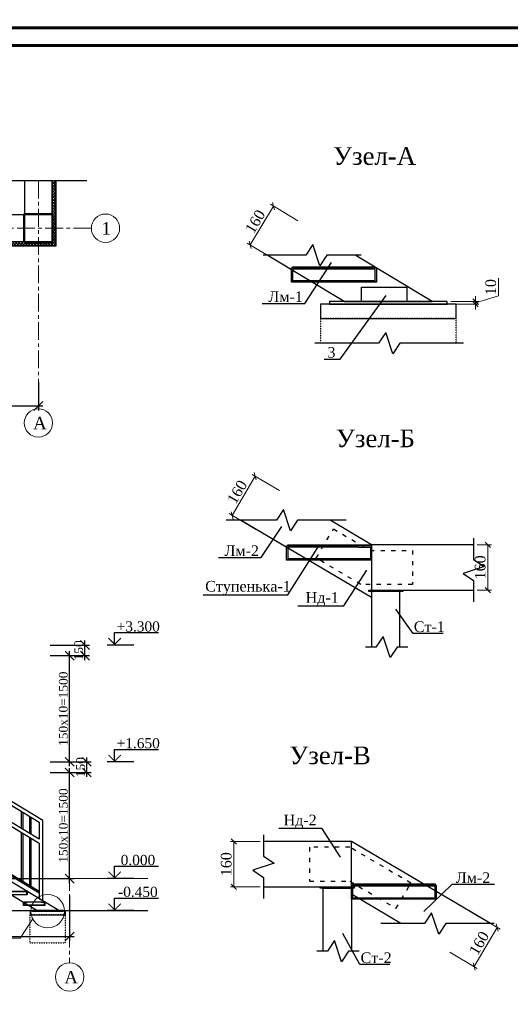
# Model space of a CAD drawing. Header units: millimetres. Extents: x 2063114 to 14983986, y -126020516 to 213791.
# Tile 213 of 256: x 2346606 to 2360466, y -1354596 to -1326772. Entities that reach past the tile are written whole.
import ezdxf
from ezdxf.enums import TextEntityAlignment as Align

# ---------------------------------------------------------------- set-up
doc = ezdxf.new("R2010")
doc.units = ezdxf.units.MM
for name, pattern in [('ACAD_ISO03W100', [30, 12, -18]), ('ACAD_ISO04W100', [30, 24, -3, 0, -3]), ('CENTERX2', [4, 2.5, -0.5, 0.5, -0.5])]:
    doc.linetypes.add(name, pattern=pattern)
doc.layers.get('Defpoints').update_dxf_attribs({"color": 6, "lineweight": 35})
for name, color, linetype, lineweight in [('.', 7, 'Continuous', 15), ('0_Ном._пера__7', 7, 'Continuous', 30), ('KOLONNNA', 1, 'Continuous', 50), ('UTEPLITEL100', 24, 'Continuous', 30), ('АСО-Колонны_Ном._пера__7', 7, 'Continuous', 30), ('АСО-оси', 24, 'CENTERX2', 20), ('АСО-Размеры-цепочки', 7, 'Continuous', 13), ('Фундаменты', 252, 'Continuous', 25)]:
    doc.layers.add(name, color=color, linetype=linetype, lineweight=lineweight)
doc.layers.add('_print', color=6, linetype='Continuous', lineweight=60, plot=False)
doc.layers.add('osi', color=7, linetype='ACAD_ISO04W100', lineweight=13, true_color=0x575757)
doc.layers.add('Размеры', color=28, linetype='Continuous')
doc.styles.add('GENERATED_STYLE_5', font='times.ttf')
doc.styles.add('seviyorum', font='times.ttf')
doc.styles.get("Standard").update_dxf_attribs({"font": 'arial.ttf'})
doc.styles.add('TIMES', font='times.ttf')
doc.styles.add('Times New Roman', font='times.ttf')
doc.styles.add('СГЕНЕРИР_СТИЛЬ_2', font='timesbd.ttf')
doc.dimstyles.new('50', dxfattribs={"dimtxt": 250, "dimasz": 250, "dimexe": 125, "dimexo": 125, "dimgap": 50, "dimtad": 1, "dimdec": 0, "dimlfac": 0.5, "dimtxsty": 'GENERATED_STYLE_5', "dimblk": 'OBLIQUE', "dimcen": 250, "dimdle": 125, "dimadec": 0, "dimazin": 0, "dimtfac": 1, "dimtdec": 0, "dimtmove": 0, "dimatfit": 3, "dimldrblk": 'OPEN90', "dimfxl": 1, "dimarcsym": 0})
doc.dimstyles.new('Sabina 12.5', dxfattribs={"dimtxt": 300, "dimasz": 150, "dimexe": 100, "dimexo": 100, "dimgap": 63, "dimtad": 1, "dimdec": 0, "dimlfac": 0.125, "dimtxsty": 'Times New Roman', "dimblk": 'OBLIQUE', "dimcen": 100, "dimclrd": 256, "dimclre": 256, "dimclrt": 256, "dimadec": 0, "dimazin": 0, "dimtfac": 1, "dimtdec": 0, "dimtmove": 1, "dimatfit": 3, "dimfxl": 800, "dimfxlon": 1, "dimlwd": 13, "dimlwe": 13, "dimarcsym": 0})
pattern_1 = [(135, (2591927.68, -1411843.175), (-40.411153, -40.411153), []), (225, (2591927.68, -1411843.175), (40.411153, -40.411153), [])]

# ---------------------------------------------------------------- blocks, each defined once
blk = doc.blocks.new('380')
at = {"layer": 'KOLONNNA', "color": 0, "ltscale": 100}
blk.add_lwpolyline([(23129924, 18355759), (23130324, 18355759), (23130324, 18355359), (23129924, 18355359)], close=True, dxfattribs=at)
blk = doc.blocks.new('_Oblique')
at = {"color": 0, "linetype": 'ByBlock', "lineweight": -2}
blk.add_line((-0.5, -0.5), (0.5, 0.5), dxfattribs=at)
blk = doc.blocks.new('*D719')
at = {"color": 0, "lineweight": -2, "ltscale": 200, "transparency": 16777216}
for p, q in [((2347134, -1337012), (2347134, -1337812)), ((2334409, -1337687), (2347259, -1337687))]:
    blk.add_line(p, q, dxfattribs=at)
at = {"layer": 'Defpoints', "color": 0, "lineweight": 30, "ltscale": 200, "transparency": 16777216}
for p in [(2347134, -1336887), (2334534, -1337687), (2347134, -1337687)]:
    blk.add_point(p, dxfattribs=at)
at = {"color": 0, "lineweight": -2, "ltscale": 200, "transparency": 16777216, "xscale": 250, "yscale": 250, "zscale": 250, "rotation": 180}
blk.add_blockref('_Oblique', (2334534, -1337687), dxfattribs=at)
at = {"color": 0, "lineweight": -2, "ltscale": 200, "transparency": 16777216, "xscale": 250, "yscale": 250, "zscale": 250}
blk.add_blockref('_Oblique', (2347134, -1337687), dxfattribs=at)
at = {"color": 0, "lineweight": 15, "ltscale": 200, "transparency": 16777216, "insert": (2340834, -1337510), "char_height": 250, "attachment_point": 5, "style": 'GENERATED_STYLE_5'}
blk.add_mtext('6300', dxfattribs=at)
blk = doc.blocks.new('_Open90')
at = {"color": 0, "linetype": 'ByBlock', "lineweight": -2}
for p, q in [((0, 0), (-1, 0)), ((-0.5, 0.5), (0, 0)), ((0, 0), (-0.5, -0.5))]:
    blk.add_line(p, q, dxfattribs=at)
blk = doc.blocks.new('*D732')
at = {"layer": 'Defpoints', "color": 0, "lineweight": 30, "transparency": 16777216}
for p in [(2348017, -1351396), (2335817, -1352680), (2348017, -1352680)]:
    blk.add_point(p, dxfattribs=at)
at = {"layer": 'АСО-Размеры-цепочки', "color": 0, "lineweight": -2, "transparency": 16777216}
for p, q in [((2348017, -1351521), (2348017, -1352805)), ((2335692, -1352680), (2348142, -1352680))]:
    blk.add_line(p, q, dxfattribs=at)
at = {"layer": 'АСО-Размеры-цепочки', "color": 0, "lineweight": -2, "transparency": 16777216, "xscale": 250, "yscale": 250, "zscale": 250, "rotation": 180}
blk.add_blockref('_Oblique', (2335817, -1352680), dxfattribs=at)
at = {"layer": 'АСО-Размеры-цепочки', "color": 0, "lineweight": -2, "transparency": 16777216, "xscale": 250, "yscale": 250, "zscale": 250}
blk.add_blockref('_Oblique', (2348017, -1352680), dxfattribs=at)
at = {"layer": 'АСО-Размеры-цепочки', "color": 0, "transparency": 16777216, "insert": (2341917, -1352503), "char_height": 250, "attachment_point": 5, "style": 'GENERATED_STYLE_5'}
blk.add_mtext('6100', dxfattribs=at)
blk = doc.blocks.new('*D720')
at = {"color": 0, "lineweight": -2, "transparency": 16777216}
for p, q in [((2347465, -1348044), (2348142, -1348044)), ((2348017, -1351169), (2348017, -1347919)), ((2345858, -1351044), (2348142, -1351044))]:
    blk.add_line(p, q, dxfattribs=at)
at = {"layer": 'Defpoints', "color": 0, "lineweight": 30, "transparency": 16777216}
for p in [(2347340, -1348044), (2348017, -1348044), (2345733, -1351044)]:
    blk.add_point(p, dxfattribs=at)
at = {"color": 0, "lineweight": -2, "transparency": 16777216, "xscale": 250, "yscale": 250, "zscale": 250}
for p, rotation in [((2348017, -1348044), 90), ((2348017, -1351044), 270)]:
    blk.add_blockref('_Oblique', p, dxfattribs=dict(at, rotation=rotation))
at = {"color": 0, "transparency": 16777216, "insert": (2347840, -1349544), "char_height": 250, "attachment_point": 5, "rotation": 90, "style": 'GENERATED_STYLE_5'}
blk.add_mtext('150х10=1500', dxfattribs=at)
blk = doc.blocks.new('*D721')
at = {"color": 0, "lineweight": -2, "transparency": 16777216}
for p, q in [((2347465, -1347744), (2348629, -1347744)), ((2348504, -1348169), (2348504, -1347619)), ((2347465, -1348044), (2348629, -1348044))]:
    blk.add_line(p, q, dxfattribs=at)
at = {"layer": 'Defpoints', "color": 0, "lineweight": 30, "transparency": 16777216}
for p in [(2347340, -1347744), (2348504, -1347744), (2347340, -1348044)]:
    blk.add_point(p, dxfattribs=at)
at = {"color": 0, "lineweight": -2, "transparency": 16777216, "xscale": 250, "yscale": 250, "zscale": 250}
for p, rotation in [((2348504, -1347744), 90), ((2348504, -1348044), 270)]:
    blk.add_blockref('_Oblique', p, dxfattribs=dict(at, rotation=rotation))
at = {"color": 0, "transparency": 16777216, "insert": (2348327, -1347894), "char_height": 250, "attachment_point": 5, "rotation": 90, "style": 'GENERATED_STYLE_5'}
blk.add_mtext('150', dxfattribs=at)
blk = doc.blocks.new('*D722')
at = {"color": 0, "lineweight": -2, "transparency": 16777216}
for p, q in [((2347465, -1344444), (2348575, -1344444)), ((2348450, -1344869), (2348450, -1344319)), ((2347465, -1344744), (2348575, -1344744))]:
    blk.add_line(p, q, dxfattribs=at)
at = {"layer": 'Defpoints', "color": 0, "lineweight": 30, "transparency": 16777216}
for p in [(2347340, -1344444), (2348450, -1344444), (2347340, -1344744)]:
    blk.add_point(p, dxfattribs=at)
at = {"color": 0, "lineweight": -2, "transparency": 16777216, "xscale": 250, "yscale": 250, "zscale": 250}
for p, rotation in [((2348450, -1344444), 90), ((2348450, -1344744), 270)]:
    blk.add_blockref('_Oblique', p, dxfattribs=dict(at, rotation=rotation))
at = {"color": 0, "transparency": 16777216, "insert": (2348272, -1344594), "char_height": 250, "attachment_point": 5, "rotation": 90, "style": 'GENERATED_STYLE_5'}
blk.add_mtext('150', dxfattribs=at)
blk = doc.blocks.new('*D723')
at = {"color": 0, "lineweight": -2, "transparency": 16777216}
for p, q in [((2348017, -1347869), (2348017, -1344619)), ((2347465, -1344744), (2348142, -1344744)), ((2347465, -1347744), (2348142, -1347744))]:
    blk.add_line(p, q, dxfattribs=at)
at = {"layer": 'Defpoints', "color": 0, "lineweight": 30, "transparency": 16777216}
for p in [(2347340, -1344744), (2348017, -1344744), (2347340, -1347744)]:
    blk.add_point(p, dxfattribs=at)
at = {"color": 0, "lineweight": -2, "transparency": 16777216, "xscale": 250, "yscale": 250, "zscale": 250}
for p, rotation in [((2348017, -1344744), 90), ((2348017, -1347744), 270)]:
    blk.add_blockref('_Oblique', p, dxfattribs=dict(at, rotation=rotation))
at = {"color": 0, "transparency": 16777216, "insert": (2347840, -1346244), "char_height": 250, "attachment_point": 5, "rotation": 90, "style": 'GENERATED_STYLE_5'}
blk.add_mtext('150х10=1500', dxfattribs=at)
blk = doc.blocks.new('*U112')
at = {"color": 0, "linetype": 'ByBlock', "lineweight": -2}
blk.add_line((3, 0), (13.68, 0), dxfattribs=at)
blk.add_lwpolyline([(10.68, 0), (10.68, 5), (-7.04, 5)], dxfattribs=at)
at = {"color": 0, "linetype": 'ByBlock', "lineweight": -2, "const_width": 0.4}
blk.add_lwpolyline([(8.18, 2.78), (10.68, 0.28), (13.18, 2.78)], dxfattribs=at)
at = {"color": 0, "linetype": 'ByBlock', "lineweight": -2, "style": 'seviyorum'}
blk.add_attdef('ОТМЕТКА', text='', height=4.1, dxfattribs=at).set_placement((1.35, 7.5), align=Align.MIDDLE_CENTER)
at = {"color": 0, "linetype": 'ByBlock', "lineweight": -2, "oblique": 15}
blk.add_attdef('НТЕКСТ', text='', height=3, dxfattribs=at).set_placement((-0.57, 2.5), align=Align.MIDDLE_CENTER)
blk = doc.blocks.new('*D743')
at = {"linetype": 'Continuous', "lineweight": 13, "transparency": 16777216}
for p, q in [((2360132, -1334579), (2360132, -1334078)), ((2359479, -1334775), (2360132, -1334579)), ((2359479, -1334735), (2359479, -1334585)), ((2358784, -1334735), (2359579, -1334735)), ((2358784, -1334815), (2359579, -1334815)), ((2359479, -1334735), (2359479, -1334815)), ((2359479, -1334735), (2359479, -1334815)), ((2359479, -1334815), (2359479, -1334965))]:
    blk.add_line(p, q, dxfattribs=at)
at = {"layer": 'Defpoints', "color": 0, "lineweight": 30, "transparency": 16777216}
for p in [(2358684, -1334735), (2358684, -1334815), (2359479, -1334815)]:
    blk.add_point(p, dxfattribs=at)
at = {"lineweight": 13, "transparency": 16777216, "xscale": 150, "yscale": 150, "zscale": 150}
for p, rotation in [((2359479, -1334735), 270), ((2359479, -1334815), 90)]:
    blk.add_blockref('_Oblique', p, dxfattribs=dict(at, rotation=rotation))
at = {"transparency": 16777216, "insert": (2359916, -1334329), "char_height": 300, "attachment_point": 5, "rotation": 90, "style": 'Times New Roman'}
blk.add_mtext('10', dxfattribs=at)
blk = doc.blocks.new('*D745')
at = {"linetype": 'Continuous', "lineweight": 13, "transparency": 16777216}
for p, q in [((2359530, -1341610), (2359932, -1341610)), ((2359832, -1342890), (2359832, -1341610)), ((2359530, -1342890), (2359932, -1342890))]:
    blk.add_line(p, q, dxfattribs=at)
at = {"layer": 'Defpoints', "color": 0, "lineweight": 30, "transparency": 16777216}
for p in [(2359430, -1341610), (2359832, -1341610), (2359430, -1342890)]:
    blk.add_point(p, dxfattribs=at)
at = {"lineweight": 13, "transparency": 16777216, "xscale": 150, "yscale": 150, "zscale": 150}
for p, rotation in [((2359832, -1341610), 90), ((2359832, -1342890), 270)]:
    blk.add_blockref('_Oblique', p, dxfattribs=dict(at, rotation=rotation))
at = {"transparency": 16777216, "insert": (2359616, -1342250), "char_height": 300, "attachment_point": 5, "rotation": 90, "style": 'Times New Roman'}
blk.add_mtext('160', dxfattribs=at)
blk = doc.blocks.new('*D744')
at = {"linetype": 'Continuous', "lineweight": 13, "transparency": 16777216}
for p, q in [((2353775, -1332040), (2353116, -1333137)), ((2354461, -1332452), (2353689, -1331988)), ((2353802, -1333549), (2353030, -1333086))]:
    blk.add_line(p, q, dxfattribs=at)
at = {"layer": 'Defpoints', "color": 0, "lineweight": 30, "transparency": 16777216}
for p in [(2355399, -1333015), (2353116, -1333137), (2354740, -1334113)]:
    blk.add_point(p, dxfattribs=at)
at = {"lineweight": 13, "transparency": 16777216, "xscale": 150, "yscale": 150, "zscale": 150}
for p, rotation in [((2353775, -1332040), 59.01217567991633), ((2353116, -1333137), 239.0121756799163)]:
    blk.add_blockref('_Oblique', p, dxfattribs=dict(at, rotation=rotation))
at = {"transparency": 16777216, "insert": (2353260, -1332477), "char_height": 300, "attachment_point": 5, "rotation": 59.0122, "style": 'Times New Roman'}
blk.add_mtext('160', dxfattribs=at)
blk = doc.blocks.new('*D746')
at = {"linetype": 'Continuous', "lineweight": 13, "transparency": 16777216}
for p, q in [((2353397, -1349997), (2352558, -1349997)), ((2352658, -1351277), (2352658, -1349997)), ((2353397, -1351277), (2352558, -1351277))]:
    blk.add_line(p, q, dxfattribs=at)
at = {"layer": 'Defpoints', "color": 0, "lineweight": 30, "transparency": 16777216}
for p in [(2352658, -1349997), (2353497, -1349997), (2353497, -1351277)]:
    blk.add_point(p, dxfattribs=at)
at = {"lineweight": 13, "transparency": 16777216, "xscale": 150, "yscale": 150, "zscale": 150}
for p, rotation in [((2352658, -1349997), 90), ((2352658, -1351277), 270)]:
    blk.add_blockref('_Oblique', p, dxfattribs=dict(at, rotation=rotation))
at = {"transparency": 16777216, "insert": (2352442, -1350637), "char_height": 300, "attachment_point": 5, "rotation": 90, "style": 'Times New Roman'}
blk.add_mtext('160', dxfattribs=at)
blk = doc.blocks.new('*D737')
at = {"linetype": 'Continuous', "lineweight": 13, "transparency": 16777216}
for p, q in [((2359407, -1352018), (2360182, -1352475)), ((2359444, -1353530), (2360096, -1352424)), ((2358755, -1353124), (2359530, -1353581))]:
    blk.add_line(p, q, dxfattribs=at)
at = {"layer": 'Defpoints', "color": 0, "lineweight": 30, "transparency": 16777216}
for p in [(2356631, -1350382), (2355979, -1351488), (2360096, -1352424)]:
    blk.add_point(p, dxfattribs=at)
at = {"lineweight": 13, "transparency": 16777216, "xscale": 150, "yscale": 150, "zscale": 150}
for p, rotation in [((2360096, -1352424), 59.48936510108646), ((2359444, -1353530), 239.4893651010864)]:
    blk.add_blockref('_Oblique', p, dxfattribs=dict(at, rotation=rotation))
at = {"transparency": 16777216, "insert": (2359584, -1352868), "char_height": 300, "attachment_point": 5, "rotation": 59.4894, "style": 'Times New Roman'}
blk.add_mtext('160', dxfattribs=at)
blk = doc.blocks.new('*D738')
at = {"linetype": 'Continuous', "lineweight": 13, "transparency": 16777216}
for p, q in [((2353261, -1339675), (2352610, -1340781)), ((2353950, -1340081), (2353175, -1339624)), ((2353299, -1341187), (2352523, -1340730))]:
    blk.add_line(p, q, dxfattribs=at)
at = {"layer": 'Defpoints', "color": 0, "lineweight": 30, "transparency": 16777216}
for p in [(2352610, -1340781), (2356447, -1341552), (2355795, -1342658)]:
    blk.add_point(p, dxfattribs=at)
at = {"lineweight": 13, "transparency": 16777216, "xscale": 150, "yscale": 150, "zscale": 150}
for p, rotation in [((2353261, -1339675), 59.48936502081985), ((2352610, -1340781), 239.4893650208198)]:
    blk.add_blockref('_Oblique', p, dxfattribs=dict(at, rotation=rotation))
at = {"transparency": 16777216, "insert": (2352750, -1340119), "char_height": 300, "attachment_point": 5, "rotation": 59.4894, "style": 'Times New Roman'}
blk.add_mtext('160', dxfattribs=at)
blk = doc.blocks.new('*U1590')
at = {"color": 0, "ltscale": 25}
blk.add_lwpolyline([(-59400, 42000), (0, 42000), (0, 0), (-59400, 0)], close=True, dxfattribs=at)
at = {"color": 0, "lineweight": 60, "ltscale": 25}
blk.add_lwpolyline([(-57400, 41500), (-500, 41500), (-500, 500), (-57400, 500)], close=True, dxfattribs=at)

msp = doc.modelspace()

# ---------------------------------------------------------------- hatches: boundary and pattern name
at = {"layer": '.', "lineweight": 9}
h = msp.add_hatch(dxfattribs=at)
h.set_pattern_fill('ANSI37', color=183, scale=18, angle=90)
h.set_pattern_definition(pattern_1)
h.paths.add_polyline_path([(2347514.34321, -1332263.56882), (2347534.34321, -1332263.56882), (2347534.34321, -1332663.56882), (2347614.34321, -1332663.56882), (2347614.34321, -1331321.71138), (2347514.34321, -1331321.71138)])
h = msp.add_hatch(dxfattribs=at)
h.set_pattern_fill('ANSI37', color=183, scale=18, angle=90)
h.set_pattern_definition(pattern_1)
h.paths.add_polyline_path([(2347534.34321, -1333063.56882), (2347134.34321, -1333063.56882), (2347134.34321, -1333143.56882), (2347614.34321, -1333143.56882), (2347614.34321, -1332663.56882), (2347534.34321, -1332663.56882)])
h = msp.add_hatch(dxfattribs=at)
h.set_pattern_fill('ANSI37', color=183, scale=18, angle=90)
h.set_pattern_definition(pattern_1)
h.paths.add_polyline_path([(2331394.34321, -1333043.56882), (2334914.34321, -1333043.56882), (2346754.34321, -1333043.56882), (2347134.34321, -1333043.56882), (2347134.34321, -1333143.56882), (2331394.34321, -1333143.56882)])

# ---------------------------------------------------------------- linework, layer by layer
at = {"lineweight": 30}
for p, q in [((2355776.54636, -1334735.01921), (2353598.4754, -1333426.93202)), ((2358262.67884, -1334735.01921), (2356084.60788, -1333426.93202)), ((2356547.96473, -1343102.8381), (2352840.82798, -1340918.27537)), ((2356547.96473, -1341609.73797), (2355374.57366, -1340918.27537)), ((2347710.12626, -1351943.52815), (2340716.78658, -1347743.52815)), ((2347088.59314, -1351943.52815), (2340716.78658, -1348116.80318)), ((2359906.67286, -1352312.62283), (2355976.60283, -1349996.68871)), ((2357374.65923, -1352311.62283), (2355976.60283, -1351487.76817))]:
    msp.add_line(p, q, dxfattribs=at)
for p, q in [((2355776.54636, -1334735.01921), (2358262.67884, -1334735.01921)), ((2359430.20824, -1341609.73797), (2356547.96473, -1341609.73797)), ((2359430.20824, -1341609.73797), (2356547.96473, -1341609.73797)), ((2355976.60283, -1349996.68871), (2353496.60283, -1349996.68871))]:
    msp.add_line(p, q)
at = {"color": 252, "lineweight": 25}
for p, q in [((2340666.71001, -1347459.93883), (2347158.71001, -1351399.65273)), ((2340666.71001, -1347506.72815), (2347158.71001, -1351446.44204)), ((2346659.85906, -1349626.55858), (2346659.85906, -1349140.27658)), ((2346699.85906, -1349650.71837), (2346699.85906, -1349164.55085)), ((2346893.0081, -1349767.37937), (2346893.0081, -1349281.76465)), ((2346933.0081, -1349791.53916), (2346933.0081, -1349306.03892)), ((2346659.85906, -1351093.48726), (2346659.85906, -1349740.27658)), ((2346699.85906, -1351117.76153), (2346699.85906, -1349764.55085)), ((2346893.0081, -1351234.97533), (2346893.0081, -1349881.76465)), ((2346933.0081, -1351259.2496), (2346933.0081, -1349906.03892))]:
    msp.add_line(p, q, dxfattribs=at)
at = {"color": 0, "ltscale": 100}
for points in [[(2331374.34321, -1333043.56882), (2331374.34321, -1333163.56882), (2347634.34321, -1333163.56882), (2347634.34321, -1331321.71138)], [(2347514.34321, -1331321.71138), (2347514.34321, -1332283.56882), (2346754.34321, -1332283.56882), (2346754.34321, -1331321.71138)]]:
    msp.add_lwpolyline(points, dxfattribs=at)
msp.add_lwpolyline([(2346754.34321, -1333043.56882), (2346754.34321, -1332283.56882), (2334914.34321, -1332283.56882), (2334914.34321, -1333043.56882)], close=True, dxfattribs=at)
for points in [[(2356248.55718, -1333426.93202), (2355287.64447, -1333426.93202), (2355087.64447, -1333726.93202), (2354887.64447, -1333126.93202), (2354687.64447, -1333426.93202), (2353487.30749, -1333426.93202)], [(2353458.93252, -1334791.87376), (2354665.48499, -1334791.87376), (2355410.56232, -1333631.09569)], [(2356315.91754, -1333819.81921), (2354651.91754, -1333819.81921)], [(2356651.91754, -1334155.81921), (2354315.91754, -1334155.81921)], [(2356683.91754, -1334187.81921), (2354283.91754, -1334187.81921)], [(2355208.6706, -1336363.604), (2355662.49589, -1336363.604), (2356962.6918, -1334567.29332)], [(2359145.83792, -1335914.14815), (2357345.83792, -1335914.14813), (2357145.83792, -1336214.14812), (2356945.83793, -1335614.14812), (2356745.83792, -1335914.14812), (2354945.83792, -1335914.14809)], [(2355826.02679, -1340918.27537), (2354458.38271, -1340918.27537), (2354258.38271, -1341218.27537), (2354058.38271, -1340618.27537), (2353858.38271, -1340918.27537), (2352437.10864, -1340918.27537)], [(2352219.95852, -1341970.92302), (2353426.51098, -1341970.92302), (2354007.36799, -1341094.5829)], [(2351786.19815, -1343021.42895), (2354183.89783, -1343021.42895), (2355073.8398, -1341609.73797)], [(2359430.20824, -1341422.63849), (2359430.20824, -1342022.63849), (2359730.20824, -1342222.63849), (2359130.20824, -1342422.63849), (2359430.20824, -1342622.63849), (2359430.20824, -1343222.63849)], [(2356179.96473, -1341673.73797), (2354515.96473, -1341673.73797)], [(2356547.96473, -1342041.73797), (2354147.96473, -1342041.73797)], [(2356515.96473, -1342009.73797), (2354179.96473, -1342009.73797)], [(2354462.88563, -1343333.81815), (2355759.70186, -1343333.81815), (2356417.12947, -1342324.85388)], [(2358570.72263, -1344118.24293), (2357719.27734, -1344118.24293), (2357236.00392, -1343429.8781)], [(2357571.30886, -1344499.48313), (2357271.30886, -1344499.48313), (2357071.30886, -1344799.48313), (2356871.30886, -1344199.48313), (2356671.30886, -1344499.48313), (2356371.30886, -1344499.48313)], [(2353930.08172, -1349622.7872), (2355135.18996, -1349622.7872), (2355660.82505, -1350441.80593)], [(2353496.60283, -1349809.58923), (2353496.60283, -1350409.58923), (2353796.60283, -1350609.58923), (2353196.60283, -1350809.58923), (2353496.60283, -1351009.58923), (2353496.60283, -1351609.58923)], [(2358008.60283, -1351260.68871), (2356344.60283, -1351260.68871)], [(2360022.51117, -1351209.61272), (2358817.57051, -1351209.61272), (2358025.35496, -1351977.32335)], [(2346816.86314, -1351506.72815), (2346216.86314, -1351506.72815)], [(2346808.86314, -1351498.72815), (2346224.86314, -1351498.72815)], [(2346724.86314, -1351414.72815), (2346308.86314, -1351414.72815)], [(2358376.60283, -1351628.68871), (2355976.60283, -1351628.68871)], [(2358344.60283, -1351596.68871), (2356008.60283, -1351596.68871)], [(2347316.86314, -1351806.72815), (2346716.86314, -1351806.72815)], [(2347308.86314, -1351798.72815), (2346724.86314, -1351798.72815)], [(2347224.86314, -1351714.72815), (2346808.86314, -1351714.72815)], [(2360011.94295, -1352312.62283), (2358644.29886, -1352312.62283), (2358444.29886, -1352612.62283), (2358244.29886, -1352012.62283), (2358044.29886, -1352312.62283), (2356805.5389, -1352312.62283)], [(2356198.59963, -1353094.95107), (2355898.59963, -1353094.95107), (2355698.59963, -1353394.95107), (2355498.59963, -1352794.95107), (2355298.59963, -1353094.95107), (2354998.59963, -1353094.95107)], [(2357066.55798, -1353472.3859), (2356215.1127, -1353472.3859), (2355731.83928, -1352597.96802)]]:
    msp.add_lwpolyline(points)
for points in [[(2356263.79413, -1334735.01921), (2356263.79413, -1334335.01921), (2357543.79413, -1334335.01921), (2357543.79413, -1334735.01921)], [(2358683.6126, -1334735.01921), (2355355.6126, -1334735.01921), (2355355.6126, -1334815.01921), (2358683.6126, -1334815.01921)], [(2356467.96473, -1342889.73797), (2357427.96473, -1342889.73797), (2357427.96473, -1342929.73797), (2356467.96473, -1342929.73797)], [(2355096.60283, -1351276.68871), (2356056.60283, -1351276.68871), (2356056.60283, -1351316.68871), (2355096.60283, -1351316.68871)], [(2347835.3597, -1351943.52815), (2346963.3597, -1351943.52815), (2346963.3597, -1351963.52815), (2347835.3597, -1351963.52815)]]:
    msp.add_lwpolyline(points, close=True)
at = {"lineweight": 30}
for points in [[(2358935.17234, -1334815.01921), (2355104.05288, -1334815.01921), (2355104.05285, -1335215.0192), (2358935.17231, -1335215.0192)], [(2347896.24963, -1351963.52815), (2346898.46977, -1351963.52815), (2346898.46976, -1352063.52815), (2347896.24962, -1352063.52815)]]:
    msp.add_lwpolyline(points, close=True, dxfattribs=at)
at = {"linetype": 'ACAD_ISO03W100', "ltscale": 0.1}
msp.add_lwpolyline([(2358935.1723, -1335914.14815), (2358935.1723, -1335215.0192), (2355104.05286, -1335215.0192), (2355104.05286, -1335914.14809)], dxfattribs=at)
at = {"linetype": 'ACAD_ISO03W100', "ltscale": 10}
for points in [[(2357704.32836, -1341769.73797), (2357704.32836, -1342729.73797), (2356242.51018, -1342729.73797), (2354983.13859, -1341987.60828), (2355470.5232, -1341160.53135), (2356504.32836, -1341769.73797)], [(2357655.97507, -1351172.03306), (2355932.96647, -1350156.68871), (2354795.44003, -1350156.68871), (2354795.44003, -1351116.68871), (2355932.96647, -1351116.68871), (2357236.07447, -1351884.59164)]]:
    msp.add_lwpolyline(points, close=True, dxfattribs=at)
at = {"lineweight": 30}
for points in [[(2359430.20824, -1341609.73797), (2356547.96473, -1341609.73797), (2356547.96473, -1342889.73797), (2359430.20824, -1342889.73797)], [(2357347.96473, -1344499.48313), (2357347.96473, -1342929.73797), (2356547.96473, -1342929.73797), (2356547.96473, -1344499.48313)], [(2353496.60283, -1351276.68871), (2355976.60283, -1351276.68871), (2355976.60283, -1349996.68871), (2353496.60283, -1349996.68871)], [(2355176.60283, -1353094.95107), (2355176.60283, -1351316.68871), (2355976.60283, -1351316.68871), (2355976.60283, -1353094.95107)], [(2323051.07416, -1351943.52815), (2350226.80808, -1351943.52815)]]:
    msp.add_lwpolyline(points, dxfattribs=at)
at = {"lineweight": 25}
for points in [[(2340666.71001, -1346106.72815), (2347158.71001, -1350046.44204), (2347158.71001, -1351611.79188), (2347211.55347, -1351643.52815), (2347258.71001, -1351643.52815), (2347258.71001, -1349400.27098), (2340678.00878, -1345406.72815), (2338616.78658, -1345406.72815)], [(2340666.71001, -1345506.72815), (2347158.71001, -1349446.44204), (2347158.71001, -1349927.86193), (2340666.71001, -1346006.72815)]]:
    msp.add_lwpolyline(points, dxfattribs=at)
at = {"lineweight": 15}
msp.add_lwpolyline([(2323051.07416, -1351043.52815), (2350226.80808, -1351043.52815)], dxfattribs=at)
at = {"linetype": 'ACAD_ISO03W100', "ltscale": 0.1}
msp.add_lwpolyline([(2347896.24962, -1352063.52815), (2346896.46976, -1352063.52815), (2346896.46976, -1352863.52821), (2347896.24962, -1352863.52821)], close=True, dxfattribs=at)
at = {"layer": '_print', "ltscale": 100}
for points in [[(2379792.08613, -1327001.43901), (2320392.08613, -1327001.43901), (2320392.08613, -1285001.43901), (2379792.08613, -1285001.43901)], [(2379792.08613, -1369001.43901), (2320392.08613, -1369001.43901), (2320392.08613, -1327001.43901), (2379792.08613, -1327001.43901)]]:
    msp.add_lwpolyline(points, close=True, dxfattribs=at)
at = {"layer": 'osi', "color": 0, "linetype": 'ByBlock', "ltscale": 5}
for centre in [(2349030.18621, -1332664.632), (2347134.34321, -1338167.54283), (2348016.86314, -1353824.51312)]:
    msp.add_circle(centre, 400, dxfattribs=at)
at = {"layer": 'UTEPLITEL100', "color": 0, "lineweight": 0, "ltscale": 100}
msp.add_lwpolyline([(2347614.34321, -1331321.71138), (2347614.34321, -1333143.56882), (2331394.34321, -1333143.56882), (2331394.34321, -1333043.56882)], dxfattribs=at)
at = {"layer": 'АСО-Колонны_Ном._пера__7', "linetype": 'Continuous'}
for points in [[(2354683.91754, -1333787.81921, -0.4142135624), (2354651.91754, -1333819.81921), (2354347.91754, -1333819.81921, 0.4142135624), (2354315.91754, -1333851.81921), (2354315.91754, -1334155.81921, -0.4142135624), (2354283.91754, -1334187.81921), (2354283.91754, -1333787.81921)], [(2356683.91754, -1334187.81921, -0.4142135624), (2356651.91754, -1334155.81921), (2356651.91754, -1333851.81921, 0.4142135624), (2356619.91754, -1333819.81921), (2356315.91754, -1333819.81921, -0.4142135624), (2356283.91754, -1333787.81921), (2356683.91754, -1333787.81921)], [(2354547.96473, -1341641.73797, -0.4142135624), (2354515.96473, -1341673.73797), (2354211.96473, -1341673.73797, 0.4142135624), (2354179.96473, -1341705.73797), (2354179.96473, -1342009.73797, -0.4142135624), (2354147.96473, -1342041.73797), (2354147.96473, -1341641.73797)], [(2356147.96473, -1341641.73797, 0.4142135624), (2356179.96473, -1341673.73797), (2356483.96473, -1341673.73797, -0.4142135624), (2356515.96473, -1341705.73797), (2356515.96473, -1342009.73797, 0.4142135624), (2356547.96473, -1342041.73797), (2356547.96473, -1341641.73797)], [(2346816.86314, -1351506.72815, -0.4142135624), (2346808.86314, -1351498.72815), (2346808.86314, -1351422.72815, 0.4142135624), (2346800.86314, -1351414.72815), (2346724.86314, -1351414.72815, -0.4142135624), (2346716.86314, -1351406.72815), (2346816.86314, -1351406.72815)], [(2356376.60283, -1351228.68871, -0.4142135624), (2356344.60283, -1351260.68871), (2356040.60283, -1351260.68871, 0.4142135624), (2356008.60283, -1351292.68871), (2356008.60283, -1351596.68871, -0.4142135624), (2355976.60283, -1351628.68871), (2355976.60283, -1351228.68871)], [(2358376.60283, -1351628.68871, -0.4142135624), (2358344.60283, -1351596.68871), (2358344.60283, -1351292.68871, 0.4142135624), (2358312.60283, -1351260.68871), (2358008.60283, -1351260.68871, -0.4142135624), (2357976.60283, -1351228.68871), (2358376.60283, -1351228.68871)], [(2346816.86314, -1351706.72815, -0.4142135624), (2346808.86314, -1351714.72815), (2346732.86314, -1351714.72815, 0.4142135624), (2346724.86314, -1351722.72815), (2346724.86314, -1351798.72815, -0.4142135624), (2346716.86314, -1351806.72815), (2346716.86314, -1351706.72815)], [(2347316.86314, -1351806.72815, -0.4142135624), (2347308.86314, -1351798.72815), (2347308.86314, -1351722.72815, 0.4142135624), (2347300.86314, -1351714.72815), (2347224.86314, -1351714.72815, -0.4142135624), (2347216.86314, -1351706.72815), (2347316.86314, -1351706.72815)]]:
    msp.add_lwpolyline(points, format="xyb", close=True, dxfattribs=at)
for points in [[(2354315.91754, -1333787.81921), (2354315.91754, -1333755.81921), (2356651.91754, -1333755.81921), (2356651.91754, -1333787.81921), (2354315.91754, -1333787.81921)], [(2354179.96473, -1341641.73797), (2354179.96473, -1341609.73797), (2356515.96473, -1341609.73797), (2356515.96473, -1341641.73797), (2354179.96473, -1341641.73797)], [(2346224.86314, -1351406.72815), (2346224.86314, -1351398.72815), (2346808.86314, -1351398.72815), (2346808.86314, -1351406.72815), (2346224.86314, -1351406.72815)], [(2356008.60283, -1351228.68871), (2356008.60283, -1351196.68871), (2358344.60283, -1351196.68871), (2358344.60283, -1351228.68871), (2356008.60283, -1351228.68871)], [(2346724.86314, -1351706.72815), (2346724.86314, -1351698.72815), (2347308.86314, -1351698.72815), (2347308.86314, -1351706.72815), (2346724.86314, -1351706.72815)]]:
    msp.add_lwpolyline(points, dxfattribs=at)
at = {"layer": 'АСО-оси', "lineweight": 15, "ltscale": 200}
for p, q in [((2347134.34321, -1331321.71138), (2347134.34321, -1337767.54283)), ((2348630.18762, -1332663.56882), (2323530.15228, -1332663.56882))]:
    msp.add_line(p, q, dxfattribs=at)
at = {"layer": 'АСО-оси', "color": 1, "lineweight": 15, "ltscale": 200}
msp.add_line((2348016.86314, -1348487.09703), (2348016.86314, -1353424.51312), dxfattribs=at)
at = {"layer": 'Размеры'}
msp.add_lwpolyline([(2348503.35134, -1331321.71138), (2336093.60077, -1331321.71138), (2335893.60077, -1331621.71138), (2335693.60077, -1331021.71138), (2335493.60077, -1331321.71138), (2323372.96904, -1331321.71138)], dxfattribs=at)
at = {"layer": 'Фундаменты', "color": 7, "linetype": 'Continuous', "lineweight": 20}
msp.add_lwpolyline([(2346979.02243, -1352180.01845), (2346619.62343, -1352728.37059), (2346161.16253, -1352728.37059)], dxfattribs=at)
msp.add_circle((2347397.35973, -1351963.52815), 474.34782, dxfattribs=at)

# ---------------------------------------------------------------- block references
for p in [(2379792.08613, -1327001.43901), (2379792.08613, -1369001.43901)]:
    msp.add_blockref('*U1590', p)
at = {"color": 0, "xscale": -2, "yscale": 2, "zscale": 2, "rotation": 270}
msp.add_blockref('380', (-34363984.29456, -47592911.55802), dxfattribs=at)
at = {"color": 0, "ltscale": 100}
ref = msp.add_blockref('*U112', (2350036.49886, -1344443.52815), dxfattribs=dict(at, xscale=-70, yscale=70, zscale=70))
ref.add_attrib('ОТМЕТКА', '+3.300', dxfattribs={"color": 0, "linetype": 'ByBlock', "lineweight": -2, "height": 287, "style": 'seviyorum'}).set_placement((2349955.19503, -1343918.52815), align=Align.MIDDLE_CENTER)
ref = msp.add_blockref('*U112', (2350036.49886, -1347743.52815), dxfattribs=dict(at, xscale=-70, yscale=70, zscale=70))
ref.add_attrib('ОТМЕТКА', '+1.650', dxfattribs={"color": 0, "linetype": 'ByBlock', "lineweight": -2, "height": 287, "style": 'seviyorum'}).set_placement((2349955.19503, -1347218.52815), align=Align.MIDDLE_CENTER)
ref = msp.add_blockref('*U112', (2350036.49886, -1351043.52815), dxfattribs=dict(at, xscale=-70, yscale=70, zscale=70))
ref.add_attrib('ОТМЕТКА', '0.000', dxfattribs={"color": 0, "linetype": 'ByBlock', "lineweight": -2, "height": 287, "style": 'seviyorum'}).set_placement((2349947.53893, -1350518.52815), align=Align.MIDDLE_CENTER)
ref = msp.add_blockref('*U112', (2350036.49886, -1351943.52815), dxfattribs=dict(at, xscale=-70, yscale=70, zscale=70))
ref.add_attrib('ОТМЕТКА', '-0.450', dxfattribs={"color": 0, "linetype": 'ByBlock', "lineweight": -2, "height": 287, "style": 'seviyorum'}).set_placement((2349945.67664, -1351418.52815), align=Align.MIDDLE_CENTER)

# ---------------------------------------------------------------- texts
at = {"color": 0, "lineweight": 25, "char_height": 300, "attachment_point": 5, "style": 'TIMES'}
for s, insert in [('{\\fTimes New Roman|b0|i0|c204|p22;\\C256;Лм}-1', (2354118.34624, -1334602.19907)), ('{\\fTimes New Roman|b0|i0|c0|p22;\\C256;3}', (2355414.25903, -1336173.92931)), ('{\\fTimes New Roman|b0|i0|c204|p22;\\C256;Лм}-2', (2352879.37224, -1341781.24833)), ('{\\fTimes New Roman|b0|i0|c204|p22;\\C256;Ступенька}-1', (2353055.03561, -1342831.75426)), ('{\\fTimes New Roman|b0|i0|c204|p22;\\C256;Нд}-1', (2355153.19128, -1343144.14346)), ('Ст-1', (2358179.3275, -1343928.56824)), ('{\\fTimes New Roman|b0|i0|c204|p22;\\C256;Нд}-2', (2354528.67937, -1349433.11251)), ('{\\fTimes New Roman|b0|i0|c204|p22;\\C256;Лм}-2', (2359413.21945, -1351019.93803)), ('Ст-2', (2356675.16286, -1353282.71121))]:
    msp.add_mtext(s, dxfattribs=dict(at, insert=insert))
at = {"layer": '0_Ном._пера__7', "linetype": 'Continuous', "char_height": 500, "attachment_point": 5, "style": 'СГЕНЕРИР_СТИЛЬ_2'}
for s, insert in [('{\\fTimes New Roman|b0|i0|c204|p22;Узел-А}', (2356632.38963, -1330628.55258)), ('{\\fTimes New Roman|b0|i0|c204|p22;Узел-Б}', (2356655.86957, -1338608.223)), ('{\\fTimes New Roman|b0|i0|c204|p22;Узел-В}', (2355374.29241, -1347565.04551))]:
    msp.add_mtext(s, dxfattribs=dict(at, insert=insert))
at = {"layer": 'osi', "color": 0, "linetype": 'ByBlock', "ltscale": 5, "style": 'seviyorum'}
for s, p in [('1', (2348919.94986, -1332845.10501)), ('А', (2346985.49923, -1338348.27628)), ('А', (2347868.01917, -1354005.24657))]:
    msp.add_text(s, height=350, rotation=0.38648597, dxfattribs=at).set_placement(p)

# ---------------------------------------------------------------- dimensions: what is measured, and where the dimension line sits
for p1, p2, distance, picture, middle in [((2355399.16574, -1333015.27506), (2354740.15018, -1334112.58927), -1894.79077, '*D744', (2353260.4729, -1332477.3873)), ((2356446.50506, -1341552.3149), (2355794.94375, -1342657.97716), -3697.28432, '*D738', (2352749.6417, -1340118.58364)), ((2355978.83488, -1351487.92282), (2356630.52774, -1350382.03732), -4022.4101, '*D737', (2359584.38507, -1352867.6933))]:
    dim = msp.add_aligned_dim(p1=p1, p2=p2, distance=distance, dimstyle='Sabina 12.5')
    dim.commit()
    dim.dimension.update_dxf_attribs({"geometry": picture, "text_midpoint": middle})
for base, p1, p2, picture, middle in [((2359479.32004, -1334815.01921), (2358683.6126, -1334735.01921), (2358683.6126, -1334815.01921), '*D743', (2359916.0111, -1334516.33323)), ((2359831.91807, -1341609.73797), (2359430.20824, -1342889.73797), (2359430.20824, -1341609.73797), '*D745', (2359616.32254, -1342249.73797)), ((2352657.54643, -1349996.68871), (2353496.60283, -1351276.68871), (2353496.60283, -1349996.68871), '*D746', (2352441.9509, -1350636.68871))]:
    dim = msp.add_linear_dim(base=base, p1=p1, p2=p2, angle=90, dimstyle='Sabina 12.5')
    dim.commit()
    dim.dimension.update_dxf_attribs({"geometry": picture, "text_midpoint": middle})
at = {"color": 1, "lineweight": 15, "ltscale": 200}
dim = msp.add_linear_dim(base=(2347134.34321, -1337687.16556), p1=(2334534.34321, -1337687.16556), p2=(2347134.34321, -1336887.16556), dimstyle='50', dxfattribs=at)
dim.commit()
dim.dimension.update_dxf_attribs({"geometry": '*D719', "text_midpoint": (2340834.34321, -1337510.00262)})
for base, p1, p2, picture, middle in [((2348449.5542, -1344443.52815), (2347339.52187, -1344743.52815), (2347339.52187, -1344443.52815), '*D722', (2348449.5542, -1344593.52815)), ((2348503.88896, -1347743.52815), (2347339.52187, -1348043.52815), (2347339.52187, -1347743.52815), '*D721', (2348503.88896, -1347893.52815))]:
    dim = msp.add_linear_dim(base=base, p1=p1, p2=p2, angle=90, dimstyle='50')
    dim.commit()
    dim.dimension.update_dxf_attribs({"geometry": picture, "text_midpoint": middle, "dimtype": 160})
for base, p1, p2, picture, middle in [((2348016.86314, -1344743.52815), (2347339.52187, -1347743.52815), (2347339.52187, -1344743.52815), '*D723', (2347839.7002, -1346243.52815)), ((2348016.86314, -1348043.52815), (2345733.12966, -1351043.52815), (2347339.52187, -1348043.52815), '*D720', (2347839.7002, -1349543.52815))]:
    dim = msp.add_linear_dim(base=base, p1=p1, p2=p2, angle=90, text='150х10=<>', dimstyle='50')
    dim.commit()
    dim.dimension.update_dxf_attribs({"geometry": picture, "text_midpoint": middle})
at = {"layer": 'АСО-Размеры-цепочки'}
dim = msp.add_linear_dim(base=(2348016.86314, -1352680.29062), p1=(2335816.78658, -1352680.29062), p2=(2348016.86314, -1351396.31951), dimstyle='50', dxfattribs=at)
dim.commit()
dim.dimension.update_dxf_attribs({"geometry": '*D732', "text_midpoint": (2341916.82486, -1352503.12768)})

doc.saveas('drawing.dxf')
